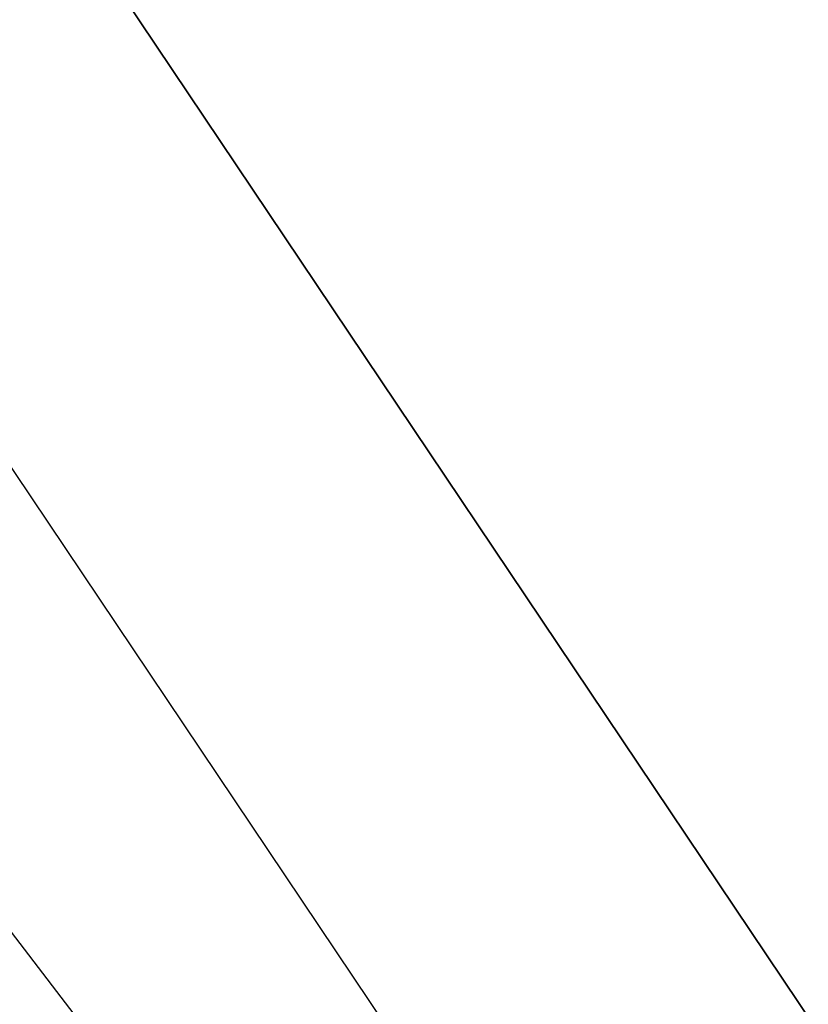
# Model space of a CAD drawing. Extents: x 0 to 457, y -4 to 453.
# Tile 180 of 256: x 129.3833 to 129.4291, y 127.4794 to 127.5366. Entities that reach past the tile are written whole.
import ezdxf

# ---------------------------------------------------------------- set-up
doc = ezdxf.new("R2010")
doc.units = 0
doc.layers.get('0').update_dxf_attribs({"color": 13, "linetype": 'CONTINUOUS'})

# ---------------------------------------------------------------- blocks, each defined once
blk = doc.blocks.new('GROUP_16')
blk.add_line((52.14238, 58.29545, 74.25878), (46.96992, 60.83276, 74.25878))
mesh = blk.add_polyface()
corners = [(48.02883, 63.97382, 8.818), (52.5261, 58.87234, 6.76144), (47.19125, 61.48931, 6.76144), (53.97817, 61.05541, 8.818)]
mesh.append_faces([[corners[k] for k in face] for face in [(0, 1, 2), (1, 0, 3)]], dxfattribs={"vtx0": -1})
mesh = blk.add_polyface()
corners = [(41.36087, 62.63635, 6.76144), (46.30884, 58.87179, 5), (41.18599, 59.87963, 5), (47.19125, 61.48931, 6.76144)]
mesh.append_faces([[corners[k] for k in face] for face in [(0, 1, 2), (1, 0, 3)]], dxfattribs={"vtx0": -1})
blk = doc.blocks.new('GROUP_17')
blk.add_line((26.99338, 40.82347, 15), (32.15362, 38.29215, 15))
blk.add_polyline3d([(39.6861, 29.73922, 10), (36.48287, 34.51152, 10), (32.15362, 38.29215, 10), (26.99338, 40.82347, 10), (21.35383, 41.93296, 10), (15.61928, 41.54503, 10), (10.18053, 39.6861, 10), (7.79438, 38.08448, 10), (5.40823, 36.48287, 10), (1.6276, 32.15362, 10), (-0.90372, 26.99338, 10), (-2.01321, 21.35383, 10), (-1.62528, 15.61928, 10), (0.23365, 10.18053, 10)])
blk = doc.blocks.new('GROUP_7')
for name, p in [('GROUP_16', (0, 0, 40)), ('GROUP_17', (19.95988, 19.95988, 25))]:
    blk.add_blockref(name, p)
blk = doc.blocks.new('GROUP_22')
for p, q in [((25.12392, 39.12273, 0.75), (29.89865, 37.14497, 0.75)), ((25.12392, 39.12273, 2.25), (29.89865, 37.14497, 2.25))]:
    blk.add_line(p, q)
blk = doc.blocks.new('GROUP_23')
at = {"xscale": 1.1, "yscale": 1.1, "zscale": 2.5}
blk.add_blockref('GROUP_22', (225.86068, 225.89839, 112.02115), dxfattribs=at)
blk = doc.blocks.new('GROUP_11')
mesh = blk.add_polyface()
corners = [(47.78273, 16.62136, 95.5), (42.4684, 13.85573, 94), (47.99241, 16.27441, 94), (42.35567, 14.24513, 95.5)]
mesh.append_faces([[corners[k] for k in face] for face in [(0, 1, 2), (1, 0, 3)]], dxfattribs={"vtx0": -1})
mesh = blk.add_polyface()
corners = [(47.99241, 16.27441, 71), (42.4684, 13.85573, 65), (47.99241, 16.27441, 65), (42.4684, 13.85573, 71)]
mesh.append_faces([[corners[k] for k in face] for face in [(0, 1, 2), (1, 0, 3)]], dxfattribs={"vtx0": -1})
blk = doc.blocks.new('COMPONENT_9')
at = {"xscale": 0.4000000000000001, "yscale": 0.4000000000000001, "zscale": 0.4000000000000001}
for name, p in [('GROUP_23', (1.364409, 1.012274, 8.22885)), ('GROUP_7', (84.478492, 84.054273, 46.93731))]:
    blk.add_blockref(name, p, dxfattribs=at)
at = {"extrusion": (0, -9.4369e-16, -1), "xscale": 0.3399999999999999, "yscale": 0.3399999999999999, "zscale": 0.4, "rotation": 180}
blk.add_blockref('GROUP_11', (-88.267705, 112.39228, -86.93731), dxfattribs=at)
blk = doc.blocks.new('GROUP_2')
at = {"rotation": 150}
blk.add_blockref('COMPONENT_9', (236.548999, 151.905576, 200), dxfattribs=at)

msp = doc.modelspace()

# ---------------------------------------------------------------- block references
msp.add_blockref('GROUP_2', (36.686424, 17.498938, -0.189035))

doc.saveas('drawing.dxf')
